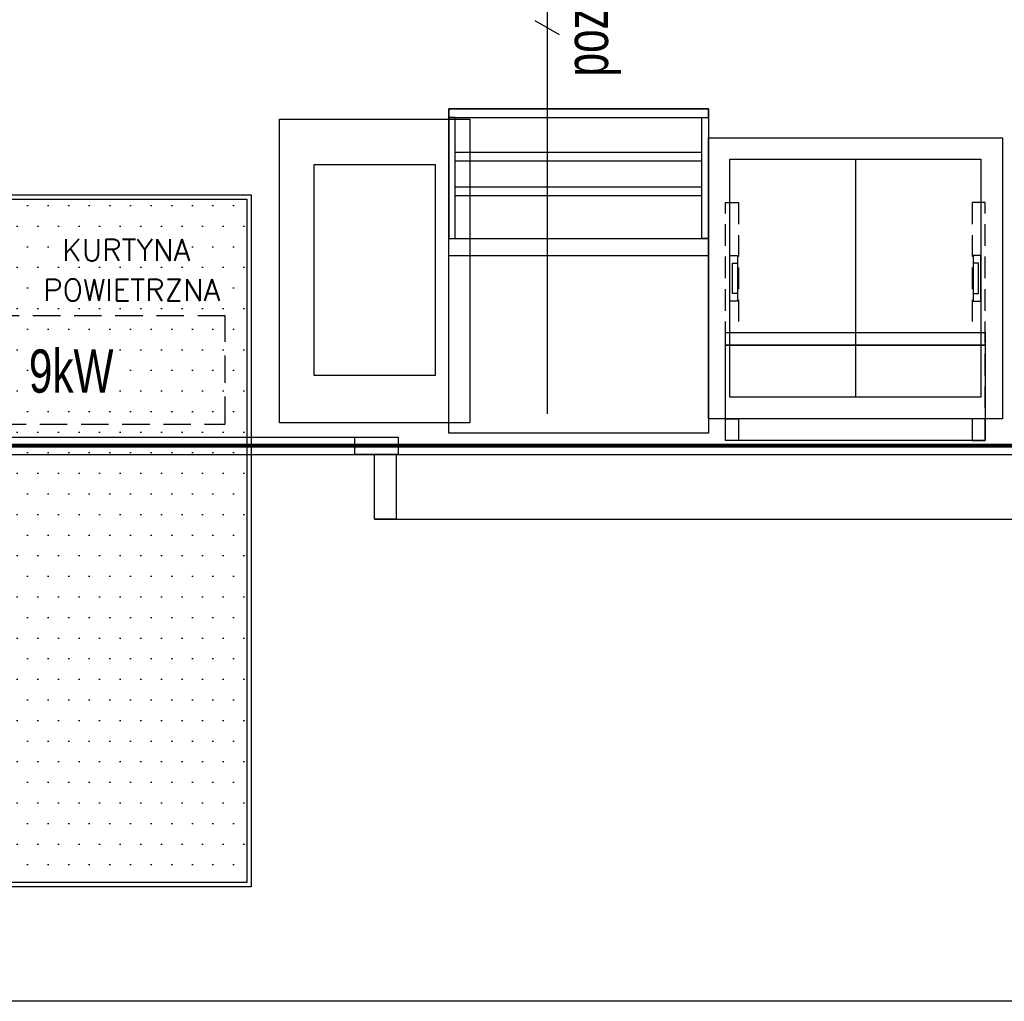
# Model space of a CAD drawing. Header units: millimetres. Extents: x -7934 to 14836, y -13910 to -10668.
# Tile 15 of 42: x 2865 to 3092, y -13826 to -13599. Entities that reach past the tile are written whole.
import ezdxf
from ezdxf.enums import TextEntityAlignment as Align

# ---------------------------------------------------------------- set-up
doc = ezdxf.new("R2010")
doc.units = ezdxf.units.MM
doc.linetypes.add('A-1_05$0$DASHED', pattern=[19.05, 12.7, -6.35])
doc.linetypes.add('DASH', pattern=[0.75, 0.5, -0.25])
doc.layers.add('A_Podkład', color=253, linetype='Continuous', transparency=0.4)
doc.layers.add('INSTAL', color=50, linetype='Continuous')
doc.layers.add('NIEBIESKA', color=4, linetype='Continuous')
doc.layers.add('INSTAL DLP', color=70, linetype='Continuous', lineweight=70)
doc.styles.add('Arial', font='arial.ttf', dxfattribs={"height": 25})
doc.styles.add('RomanS', font='romans.shx')

# ---------------------------------------------------------------- blocks, each defined once
blk = doc.blocks.new('A$Ca80a10c8')
h = blk.add_hatch()
h.set_pattern_fill('DOTS', color=256, scale=3)
h.set_pattern_definition([(0, (-21207.973, -14023.4543), (2.38125, 4.7625), [0, -4.7625])])
h.paths.add_polyline_path([(-156.35, 135.24), (-156.35, -22.76), (-18.35, -22.76), (-18.35, 135.24)])
at = {"linetype": 'DASH', "ltscale": 30}
blk.add_line((-156.35, 76.24), (-18.35, 76.24), dxfattribs=at)
for points in [[(-157.35, -23.76), (-157.35, 136.24), (-17.35, 136.24), (-17.35, -23.76)], [(-156.35, -22.76), (-156.35, 135.24), (-18.35, 135.24), (-18.35, -22.76)]]:
    blk.add_lwpolyline(points, close=True)
blk = doc.blocks.new('podkład')
at = {"layer": 'A_Podkład'}
for p, q in [((560.18, -1160.78), (560.18, -1215.78)), ((526.18, -1183.11), (466.18, -1183.11))]:
    blk.add_line(p, q, dxfattribs=at)
for points in [[(449, -1244), (904, -1244), (904, 0), (0, 0), (0, -1244), (252, -1244)], [(526.18, -1224.11), (466.18, -1224.11), (466.18, -1149.11), (526.18, -1149.11), (526.18, -1224.11)], [(526.18, -1155.78), (594.18, -1155.78), (594.18, -1220.78), (526.18, -1220.78), (526.18, -1155.78)], [(467.68, -1159.11), (524.68, -1159.11)], [(467.68, -1161.11), (524.68, -1161.11)], [(467.68, -1167.11), (524.68, -1167.11)], [(467.68, -1169.11), (524.68, -1169.11)], [(530.18, -1200.78), (590.18, -1200.78), (590.18, -1225.78), (530.18, -1225.78), (530.18, -1200.78)], [(252, -1225), (454, -1225)], [(256.5, -1229), (444.5, -1229)]]:
    blk.add_lwpolyline(points, dxfattribs=at)
for points in [[(44, -1229), (860, -1229), (860, -44), (44, -44)], [(526.18, -1149.11), (466.18, -1149.11), (466.18, -1151.11), (526.18, -1151.11)], [(471.03, -1151.51), (471.03, -1221.69), (427.03, -1221.69), (427.03, -1151.51)], [(466.18, -1179.11), (467.68, -1179.11), (467.68, -1151.11), (466.18, -1151.11)], [(526.18, -1179.11), (524.68, -1179.11), (524.68, -1151.11), (526.18, -1151.11)], [(435.03, -1210.77), (435.03, -1162.01), (463.03, -1162.01), (463.03, -1210.77)], [(531.18, -1160.78), (589.18, -1160.78), (589.18, -1215.78), (531.18, -1215.78)], [(526.18, -1224.11), (466.18, -1224.11), (466.18, -1179.11), (526.18, -1179.11)], [(531.18, -1183.01), (532.94, -1183.01), (532.94, -1193.56), (531.18, -1193.56)], [(589.18, -1183.01), (587.42, -1183.01), (587.42, -1193.56), (589.18, -1193.56)], [(531.77, -1184.77), (532.94, -1184.77), (532.94, -1191.8), (531.77, -1191.8)], [(588.6, -1184.77), (587.42, -1184.77), (587.42, -1191.8), (588.6, -1191.8)], [(530.18, -1200.78), (590.18, -1200.78), (590.18, -1203.78), (530.18, -1203.78)], [(530.18, -1203.78), (590.18, -1203.78), (590.18, -1220.78), (530.18, -1220.78)], [(530.18, -1220.78), (533.18, -1220.78), (533.18, -1225.78), (530.18, -1225.78)], [(590.18, -1220.78), (587.18, -1220.78), (587.18, -1225.78), (590.18, -1225.78)], [(444.5, -1225), (454.5, -1225), (454.5, -1229), (444.5, -1229)], [(449, -1229), (454, -1229), (454, -1244), (449, -1244)]]:
    blk.add_lwpolyline(points, close=True, dxfattribs=at)
at = {"layer": 'A_Podkład', "linetype": 'DASH', "ltscale": 10}
for points in [[(533.18, -1225.78), (530.18, -1225.78), (530.18, -1170.78), (533.18, -1170.78), (533.18, -1200.78)], [(587.18, -1225.78), (590.18, -1225.78), (590.18, -1170.78), (587.18, -1170.78), (587.18, -1200.78)]]:
    blk.add_lwpolyline(points, dxfattribs=at)
at = {"layer": 'A_Podkład'}
blk.add_blockref('A$Ca80a10c8', (437.84, -1305.24), dxfattribs=at)

msp = doc.modelspace()

# ---------------------------------------------------------------- block references
at = {"layer": 'A_Podkład', "linetype": 'DASH', "ltscale": 10}
msp.add_blockref('podkład', (2497.66, -12471, 0), dxfattribs=at)

# ---------------------------------------------------------------- next in the draw order: linework, layer by layer
at = {"color": 7, "linetype": 'A-1_05$0$DASHED', "ltscale": 0.5, "elevation": 0}
msp.add_lwpolyline([(2912.16, -13693), (2912.16, -13668), (2812.16, -13668), (2812.16, -13693), (2912.16, -13693)], dxfattribs=at)
at = {"layer": 'INSTAL', "color": 10}
msp.add_line((2986.59, -13335.71), (2986.59, -13690.65), dxfattribs=at)
at = {"layer": 'INSTAL', "color": 7}
msp.add_line((2983.76, -13599.68), (2989.36, -13602.92), dxfattribs=at)
at = {"layer": 'INSTAL DLP', "lineweight": 80, "elevation": 0}
msp.add_lwpolyline([(3351.54, -13698), (2848.16, -13698)], dxfattribs=at)
at = {"layer": 'NIEBIESKA', "color": 5, "linetype": 'Continuous'}
msp.add_lwpolyline([(2387.56, -12413.95), (4345.1, -12413.95), (4345.1, -13826.45), (2387.56, -13826.45)], close=True, dxfattribs=at)

# ---------------------------------------------------------------- next in the draw order: texts
at = {"color": 7, "style": 'RomanS'}
for tag, p in [('KURTYNA', (2889.29, -13650.23)), ('POWIETRZNA', (2890.54, -13659.47, 0))]:
    msp.add_attdef(tag, text='PAPIEROSY', height=5, dxfattribs=at).set_placement(p, align=Align.TOP_CENTER)
at = {"layer": 'INSTAL', "color": 30, "linetype": 'ByBlock', "style": 'Arial', "width": 0.7}
msp.add_text('pozostawić zapas przewodu 5m', height=10, rotation=90, dxfattribs=at).set_placement((2996.82, -13543.32), align=Align.MIDDLE)
msp.add_text('9kW', height=10, dxfattribs=at).set_placement((2876.56, -13680.54), align=Align.MIDDLE)

doc.saveas('drawing.dxf')
